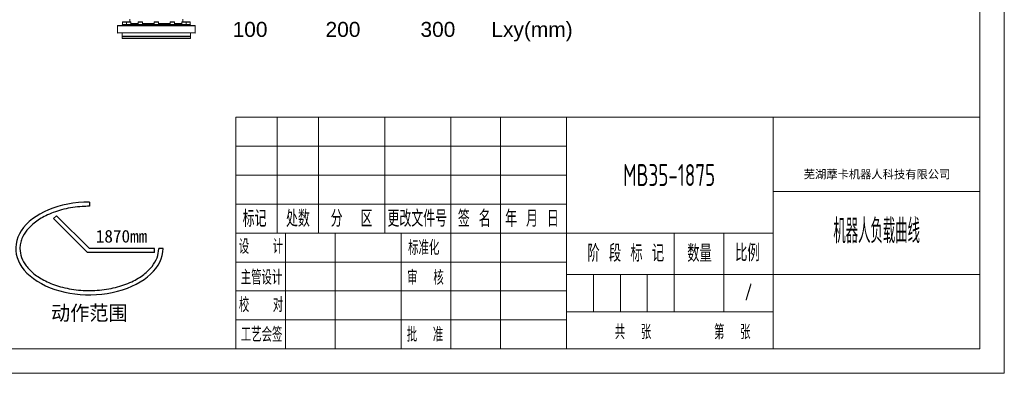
# Model space of a CAD drawing. Header units: millimetres. Extents: x 6316 to 18291, y -19059 to -9021.
# Tile 116 of 146: x 17764 to 18291, y -19059 to -18871. Entities that reach past the tile are written whole.
import ezdxf
from ezdxf.enums import TextEntityAlignment as Align

# ---------------------------------------------------------------- set-up
doc = ezdxf.new("R2010")
doc.units = ezdxf.units.MM
doc.header["$LTSCALE"] = 10
for name, color, linetype, lineweight in [('1轮廓实线层', 7, 'Continuous', 18), ('2细线层', 4, 'Continuous', 13), ('6文字层', 3, 'Continuous', 13), ('L2', 6, 'Continuous', 13), ('图框层', 7, 'Continuous', 18)]:
    doc.layers.add(name, color=color, linetype=linetype, lineweight=lineweight)
doc.layers.add('剖面线层', color=7, linetype='Continuous')
doc.styles.add('PC_TEXTSTYLE', font='ISOCP.SHX', dxfattribs={"width": 0.707, "bigfont": 'GBCBIG.SHX'})
doc.styles.add('SLDTEXTSTYLE0', font='txt', dxfattribs={"bigfont": 'bigfont'})
doc.styles.add('仿宋体', font='txt')
doc.styles.add('标准汉字', font='gbenor.shx', dxfattribs={"bigfont": 'gbcbig.shx'})

# ---------------------------------------------------------------- blocks, each defined once
blk = doc.blocks.new('ZwmFrameMain_3_A4^_^无分区图框^_^landscape')
at = {"layer": '1轮廓实线层'}
for p in [(267, 200), (0, 0)]:
    blk.add_line(p, (267, 0), dxfattribs=at)
at = {"layer": '2细线层'}
for p in [(272, 205), (-25, -5)]:
    blk.add_line(p, (272, -5), dxfattribs=at)
blk = doc.blocks.new('ZwmFrameMain_3_横向标题栏')
at = {"layer": '1轮廓实线层'}
for p, q in [((-153, 47.6), (0, 47.6)), ((-153, 0), (-153, 47.6))]:
    blk.add_line(p, q, dxfattribs=at)
at = {"layer": '2细线层', "color": 6, "linetype": 'Continuous'}
for p, q in [((-144.5, 23.8), (-144.5, 47.6)), ((-136, 23.8), (-136, 47.6)), ((-122.4, 23.8), (-122.4, 47.6)), ((-108.8, 0), (-108.8, 47.6)), ((-108.8, 23.8), (-108.8, 47.6)), ((-98.6, 0), (-98.6, 47.6)), ((-85, 0), (-85, 47.6)), ((-42.5, 0), (-42.5, 47.6)), ((-153, 41.65), (-85, 41.65)), ((-153, 35.7), (-85, 35.7)), ((-42.5, 32.3), (0, 32.3)), ((-153, 29.75), (-85, 29.75)), ((-153, 23.8), (-42.5, 23.8)), ((-142.8, 0), (-142.8, 23.8)), ((-132.6, 0), (-132.6, 23.8)), ((-62.9, 7.65), (-62.9, 23.8)), ((-52.7, 7.65), (-52.7, 23.8)), ((-153, 17.85), (-85, 17.85)), ((-85, 15.3), (0, 15.3)), ((-79.47, 7.65), (-79.47, 15.3)), ((-73.95, 7.65), (-73.95, 15.3)), ((-68.42, 7.65), (-68.42, 15.3)), ((-153, 11.9), (-85, 11.9)), ((-85, 7.65), (-42.5, 7.65)), ((-153, 5.95), (-85, 5.95))]:
    blk.add_line(p, q, dxfattribs=at)
at = {"layer": 'L2', "linetype": 'Continuous'}
blk.add_line((-119, 0), (-119, 23.8), dxfattribs=at)
at = {"layer": '6文字层', "color": 4, "linetype": 'Continuous', "insert": (-21.17, 35.77), "char_height": 1.7, "width": 46.9115, "attachment_point": 5, "style": '仿宋体'}
blk.add_mtext('芜湖藦卡机器人科技有限公司', dxfattribs=at)
at = {"layer": '6文字层', "color": 6, "style": '标准汉字'}
for s, insert, char_height, width, attachment_point in [('标记', (-149.17, 26.77), 3.4, 9.9025, 5), ('处数', (-140.26, 26.77), 3.4, 9.7325, 5), ('分  区', (-129.24, 26.77), 3.4, 16.2896, 5), ('更改文件号', (-115.72, 26.77), 3.4, 24.905, 5), ('签 名', (-103.99, 26.77), 3.4, 12.6286, 5), ('年 月 日', (-92.13, 26.77), 3.4, 20.3696, 5), ('设   计', (-147.87, 21.02), 2.975, 17.0478, 5), ('标准化', (-114.39, 20.78), 2.975, 13.1644, 5), ('阶 段 标 记', (-80.73, 17.89), 3.5, 25.8612, 7), ('数量', (-60.2, 17.85), 3.5, 8.5159, 7), ('比例', (-50.35, 17.98), 3.5, 7.9953, 7), ('主管设计', (-147.75, 14.68), 2.975, 17.1806, 5), ('审  核', (-114.03, 14.65), 2.975, 13.9931, 5), ('校   对', (-147.84, 9.04), 2.975, 17.2709, 5), ('共  张        第  张', (-75.11, 1.97), 2.975, 51.7172, 7), ('工艺会签', (-147.73, 2.95), 2.975, 17.255, 5), ('批  准', (-114.13, 2.95), 2.975, 14.1047, 5)]:
    blk.add_mtext(s, dxfattribs=dict(at, insert=insert, char_height=char_height, width=width, attachment_point=attachment_point))
at = {"layer": '6文字层', "color": 4, "style": 'PC_TEXTSTYLE', "flags": 8}
for tag, height, width, p, p2 in [('产品名称或材料标记', 4.5, 0.911854, (-77.25, 33.47), (-50.6, 33.47)), ('图样名称', 5, 2.846512, (-41.5, 21.71), (-1, 21.71)), ('图样代号', 5, 2.86875, (-41.5, 5.64), (-1, 5.64))]:
    blk.add_attdef(tag, text='', height=height, dxfattribs=dict(at, width=width)).set_placement(p, p2, align=Align.FIT)
at = {"layer": '6文字层', "color": 6, "style": 'PC_TEXTSTYLE', "width": 9.241641, "flags": 8}
blk.add_attdef('设计', text='', height=2.12, rotation=359.5768, dxfattribs=at).set_placement((-141.75, 19.99), (-133.89, 19.93), align=Align.FIT)
at = {"layer": '6文字层', "color": 6, "style": 'PC_TEXTSTYLE', "flags": 8}
for tag, height, width, p, p2 in [('审核', 2.12, 2.542374, (-141.61, 14.16), (-134.04, 14.16)), ('重量', 3.5, 1.685865, (-61.9, 10.1), (-53.7, 10.1)), ('比例', 3.5, 1.699352, (-51.7, 9.95), (-43.5, 9.95))]:
    blk.add_attdef(tag, text='', height=height, dxfattribs=dict(at, width=width)).set_placement(p, p2, align=Align.FIT)

msp = doc.modelspace()

# ---------------------------------------------------------------- linework, layer by layer
at = {"color": 7, "linetype": 'Continuous', "lineweight": 18}
for p, q in [((17819.29, -18871.74), (17819.17, -18871.86)), ((17819.17, -18871.86), (17819.17, -18873.08)), ((17821.45, -18871.86), (17819.17, -18871.86)), ((17819.29, -18871.74), (17821.39, -18871.74)), ((17821.48, -18871.83), (17821.39, -18871.74)), ((17821.56, -18871.74), (17821.45, -18871.86)), ((17821.45, -18871.86), (17821.45, -18873.08)), ((17823.78, -18871.86), (17821.45, -18871.86)), ((17821.56, -18871.74), (17823.66, -18871.74)), ((17823.17, -18870.31), (17823.17, -18871.74)), ((17823.78, -18871.86), (17823.66, -18871.74)), ((17823.78, -18873.08), (17823.78, -18871.86)), ((17823.78, -18872.51), (17827.67, -18872.51)), ((17823.78, -18872.64), (17827.67, -18872.64)), ((17823.78, -18872.88), (17827.67, -18872.88)), ((17827.79, -18871.74), (17827.67, -18871.86)), ((17827.67, -18871.86), (17827.67, -18873.08)), ((17830, -18871.86), (17827.67, -18871.86)), ((17827.79, -18871.74), (17829.89, -18871.74)), ((17830, -18871.86), (17829.89, -18871.74)), ((17830, -18873.08), (17830, -18871.86)), ((17830, -18872.51), (17836.17, -18872.51)), ((17830, -18872.64), (17836.17, -18872.64)), ((17830, -18872.88), (17836.17, -18872.88)), ((17836.29, -18871.74), (17836.17, -18871.86)), ((17836.17, -18871.86), (17836.17, -18873.08)), ((17838.5, -18871.86), (17836.17, -18871.86)), ((17836.29, -18871.74), (17838.39, -18871.74)), ((17838.5, -18871.86), (17838.39, -18871.74)), ((17838.5, -18873.08), (17838.5, -18871.86)), ((17838.5, -18872.51), (17844.67, -18872.51)), ((17838.5, -18872.64), (17844.67, -18872.64)), ((17838.5, -18872.88), (17844.67, -18872.88)), ((17844.79, -18871.74), (17844.67, -18871.86)), ((17844.67, -18871.86), (17844.67, -18873.08)), ((17847, -18871.86), (17844.67, -18871.86)), ((17844.79, -18871.74), (17846.89, -18871.74)), ((17847, -18871.86), (17846.89, -18871.74)), ((17847, -18873.08), (17847, -18871.86)), ((17847, -18872.51), (17850.89, -18872.51)), ((17847, -18872.64), (17850.89, -18872.64)), ((17847, -18872.88), (17850.89, -18872.88)), ((17851.01, -18871.74), (17850.89, -18871.86)), ((17850.89, -18871.86), (17850.89, -18873.08)), ((17850.89, -18871.86), (17850.89, -18871.86)), ((17853.23, -18871.86), (17850.89, -18871.86)), ((17851.01, -18871.74), (17853.11, -18871.74)), ((17851.5, -18871.74), (17851.5, -18870.31)), ((17853.23, -18871.86), (17853.11, -18871.74)), ((17853.29, -18871.74), (17853.2, -18871.83)), ((17853.23, -18873.08), (17853.23, -18871.86)), ((17853.36, -18871.86), (17853.23, -18871.86)), ((17853.29, -18871.74), (17853.45, -18871.74)), ((17855.5, -18871.86), (17853.36, -18871.86)), ((17853.45, -18871.74), (17855.39, -18871.74)), ((17855.5, -18871.86), (17855.39, -18871.74)), ((17855.5, -18873.08), (17855.5, -18871.86)), ((17816.5, -18873.81), (17816.5, -18877.48)), ((17816.67, -18873.64), (17858, -18873.64)), ((17858, -18877.64), (17816.67, -18877.64)), ((17819.17, -18873.31), (17819, -18873.48)), ((17819, -18873.48), (17819, -18873.64)), ((17855.67, -18873.48), (17819, -18873.48)), ((17819, -18877.64), (17819, -18879.38)), ((17819.17, -18873.08), (17819.17, -18873.31)), ((17819.17, -18873.08), (17821.45, -18873.08)), ((17828.25, -18873.31), (17819.17, -18873.31)), ((17821.45, -18873.08), (17821.45, -18873.31)), ((17821.45, -18873.08), (17821.57, -18873.08)), ((17823.78, -18873.08), (17821.45, -18873.08)), ((17821.57, -18873.08), (17823.78, -18873.08)), ((17823.78, -18873.31), (17823.78, -18873.08)), ((17827.67, -18873.08), (17827.67, -18873.31)), ((17827.67, -18873.08), (17828.2, -18873.08)), ((17830, -18873.08), (17827.67, -18873.08)), ((17828.2, -18873.08), (17830, -18873.08)), ((17855.5, -18873.31), (17828.25, -18873.31)), ((17830, -18873.31), (17830, -18873.08)), ((17836.17, -18873.08), (17836.17, -18873.31)), ((17836.17, -18873.08), (17837.27, -18873.08)), ((17838.5, -18873.08), (17836.17, -18873.08)), ((17837.27, -18873.08), (17838.5, -18873.08)), ((17838.5, -18873.31), (17838.5, -18873.08)), ((17844.67, -18873.08), (17844.67, -18873.31)), ((17844.67, -18873.08), (17846.36, -18873.08)), ((17847, -18873.08), (17844.67, -18873.08)), ((17846.36, -18873.08), (17847, -18873.08)), ((17847, -18873.31), (17847, -18873.08)), ((17850.89, -18873.08), (17850.89, -18873.31)), ((17850.89, -18873.08), (17853.04, -18873.08)), ((17850.89, -18873.08), (17850.89, -18873.08)), ((17853.23, -18873.08), (17850.89, -18873.08)), ((17853.04, -18873.08), (17853.23, -18873.08)), ((17853.23, -18873.31), (17853.23, -18873.08)), ((17853.23, -18873.08), (17855.5, -18873.08)), ((17853.36, -18873.08), (17853.23, -18873.08)), ((17855.5, -18873.08), (17853.36, -18873.08)), ((17855.5, -18873.31), (17855.5, -18873.08)), ((17855.5, -18873.08), (17855.5, -18873.08)), ((17855.67, -18873.48), (17855.5, -18873.31)), ((17855.67, -18873.64), (17855.67, -18873.48)), ((17855.67, -18879.38), (17855.67, -18877.64)), ((17858.17, -18877.48), (17858.17, -18873.81)), ((17819, -18879.38), (17819.17, -18879.54)), ((17819, -18879.38), (17855.67, -18879.38)), ((17819.14, -18879.54), (17819, -18879.68)), ((17819, -18879.68), (17819, -18880.51)), ((17819, -18879.68), (17855.67, -18879.68)), ((17819, -18880.51), (17819.14, -18880.64)), ((17819, -18880.51), (17855.67, -18880.51)), ((17819, -18880.64), (17832.67, -18880.64)), ((17855.54, -18879.54), (17819.14, -18879.54)), ((17832.67, -18880.64), (17833.17, -18880.64)), ((17836.84, -18880.64), (17833.17, -18880.64)), ((17837.34, -18880.64), (17836.84, -18880.64)), ((17837.84, -18880.64), (17837.34, -18880.64)), ((17841.5, -18880.64), (17837.84, -18880.64)), ((17841.5, -18880.64), (17842, -18880.64)), ((17842, -18880.64), (17855.67, -18880.64)), ((17855.5, -18879.54), (17855.67, -18879.38)), ((17855.67, -18879.68), (17855.54, -18879.54)), ((17855.54, -18880.64), (17855.67, -18880.51)), ((17855.67, -18880.51), (17855.67, -18879.68))]:
    msp.add_line(p, q, dxfattribs=at)
at = {"color": 8, "linetype": 'Continuous', "lineweight": 18}
for p, q in [((17858.17, -18873.81), (17816.5, -18873.81)), ((17816.5, -18877.48), (17858.17, -18877.48))]:
    msp.add_line(p, q, dxfattribs=at)
for p, q in [((17801.52, -18967.94), (17801.52, -18970.19)), ((17782.43, -18976.78), (17784.02, -18975.19)), ((17800.59, -18994.94), (17782.43, -18976.78)), ((17801.52, -18992.69), (17784.02, -18975.19)), ((17836.4, -18992.69), (17801.52, -18992.69)), ((17836.4, -18994.94), (17836.4, -18992.69)), ((17840.9, -18992.69), (17838.65, -18992.69)), ((17836.4, -18994.94), (17800.59, -18994.94))]:
    msp.add_line(p, q)
at = {"color": 7, "linetype": 'Continuous', "lineweight": 18}
for centre, start, end in [((17816.67, -18873.81), 90, 180), ((17816.67, -18877.48), 180, 270), ((17858, -18873.81), 0, 90), ((17858, -18877.48), 270, 0)]:
    msp.add_arc(centre, 0.167, start, end, dxfattribs=at)
msp.add_ellipse((17801.52, -18992.69), major_axis=(-39.38, 0), ratio=0.628571, start_param=4.712389, end_param=9.424778)
for points, knots in [([(17801.52, -18970.19), (17800.22, -18970.19), (17795.56, -18970.34), (17787.7, -18971.53), (17779.13, -18974.48), (17772.49, -18978.42), (17767.93, -18982.79), (17765.58, -18986.72), (17764.57, -18990.02), (17764.4, -18991.8), (17764.4, -18992.69)], [4.712388, 4.712388, 4.712388, 4.712388, 4.815388, 5.080738, 5.346087, 5.587663, 5.813673, 6.030604, 6.156895, 6.283185, 6.283185, 6.283185, 6.283185]), ([(17764.4, -18992.69), (17764.4, -18994.32), (17764.97, -18997.47), (17767.53, -19002.08), (17771.79, -19006.41), (17777.94, -19010.31), (17786.06, -19013.41), (17795.63, -19015.19), (17805.81, -19015.32), (17815.67, -19013.77), (17824.2, -19010.77), (17830.77, -19006.8), (17835.31, -19002.37), (17838, -18997.68), (17838.63, -18994.43), (17838.65, -18992.76), (17838.65, -18992.69)], [6.283185, 6.283185, 6.283185, 6.283185, 6.513373, 6.730244, 6.947115, 7.1826, 7.434491, 7.700205, 7.965919, 8.231633, 8.497347, 8.738238, 8.963722, 9.189206, 9.41469, 9.424773, 9.424773, 9.424773, 9.424773])]:
    msp.add_open_spline(points, degree=3, knots=knots)

# ---------------------------------------------------------------- block references
at = {"layer": '图框层', "xscale": 2.6, "yscale": 2.6, "zscale": 2.6}
msp.add_blockref('ZwmFrameMain_3_A4^_^无分区图框^_^landscape', (17583.52, -19046.35), dxfattribs=at)
at = {"layer": '图框层'}
ref = msp.add_blockref('ZwmFrameMain_3_横向标题栏', (18277.72, -19046.35), dxfattribs=dict(at, xscale=2.6, yscale=2.6, zscale=2.6))
ref.add_attrib('产品名称或材料标记', 'MB35-1875', dxfattribs={"layer": '6文字层', "color": 4, "height": 11.7, "style": 'PC_TEXTSTYLE', "width": 0.707}).set_placement((18111.51, -18959.33), align=Align.CENTER)
ref.add_attrib('图样名称', '机器人负载曲线', dxfattribs={"layer": '6文字层', "color": 4, "height": 13, "style": 'PC_TEXTSTYLE', "width": 0.707}).set_placement((18222.47, -18989.9), align=Align.CENTER)
ref.add_attrib('比例', '/', dxfattribs={"layer": '6文字层', "color": 6, "height": 9.1, "style": 'PC_TEXTSTYLE', "width": 0.707}).set_placement((18153.96, -19020.48), align=Align.CENTER)

# ---------------------------------------------------------------- texts
at = {"layer": '6文字层'}
msp.add_text('1870mm', height=6.75, dxfattribs=at).set_placement((17818.71, -18991.57), align=Align.BOTTOM_CENTER)
msp.add_text('动作范围', height=7.875, dxfattribs=at).set_placement((17801.52, -19027), align=Align.MIDDLE)
at = {"layer": '剖面线层', "char_height": 8, "attachment_point": 2, "style": 'SLDTEXTSTYLE0'}
for s, insert in [('{\\fArial|b0|i0|c134|p34;\\C3;100}', (17887.43, -18871.72)), ('{\\fArial|b0|i0|c134|p34;\\C3;200}', (17937.13, -18871.72)), ('{\\fArial|b0|i0|c134|p34;\\C3;300}', (17987.88, -18871.72)), ('{\\fArial|b0|i0|c134|p34;\\C3;Lxy(mm)}', (18038.21, -18871.72))]:
    msp.add_mtext(s, dxfattribs=dict(at, insert=insert))

doc.saveas('drawing.dxf')
